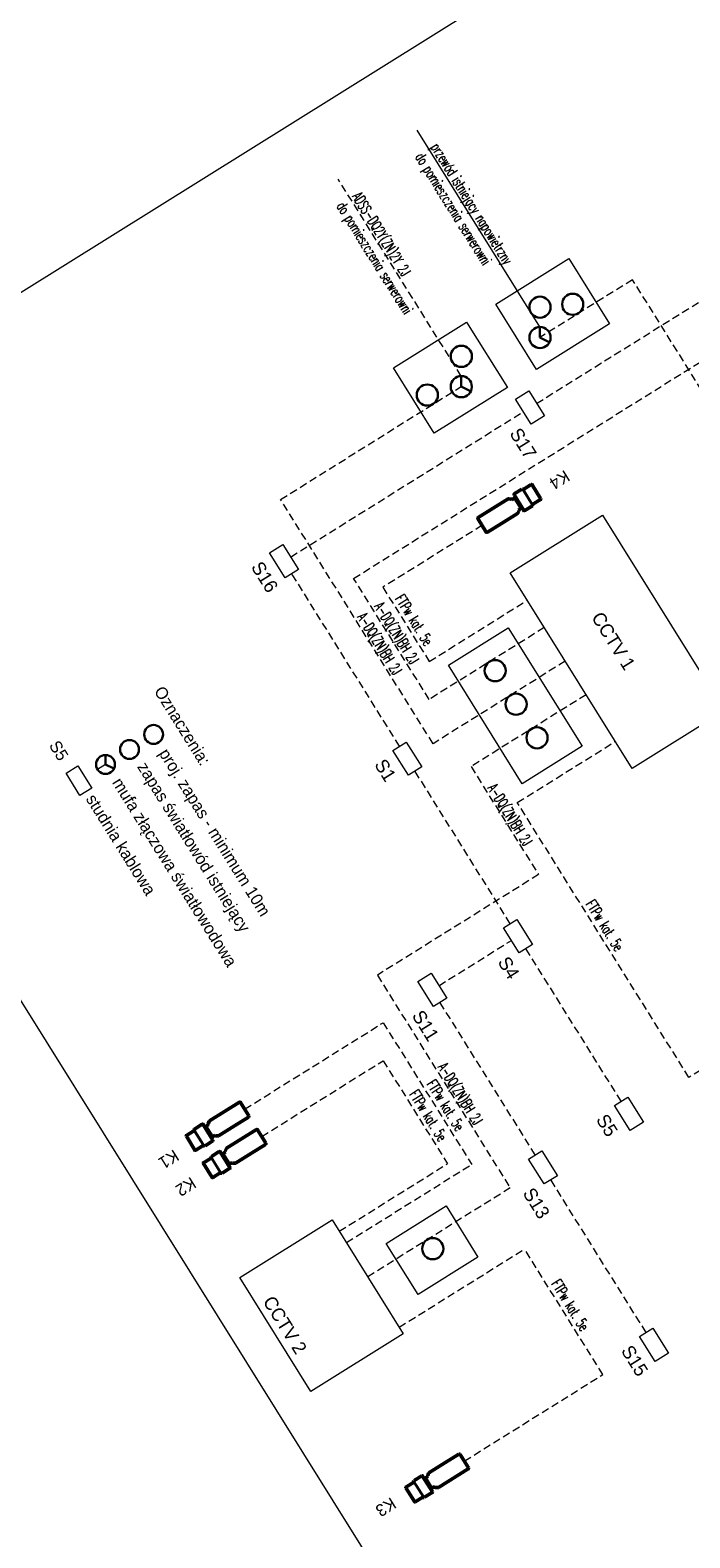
# Model space of a CAD drawing. Header units: metres. Extents: x 0 to 8443948, y 0 to 5887002.
# Tile 244 of 256: x 8443672 to 8443741, y 5886763 to 5886921. Entities that reach past the tile are written whole.
import ezdxf
from ezdxf.enums import TextEntityAlignment as Align

# ---------------------------------------------------------------- set-up
doc = ezdxf.new("R2010")
doc.units = ezdxf.units.M
doc.header["$MEASUREMENT"] = 0
doc.linetypes.add('DASHED', pattern=[19.05, 12.7, -6.35])
doc.layers.get('0').update_dxf_attribs({"color": 250, "linetype": 'CONTINUOUS', "lineweight": 5})
doc.layers.add('światłowód', color=7, linetype='DASHED', lineweight=30)
doc.styles.add('romans', font='romans.shx')
doc.styles.add('SIMPLEX', font='simplex.shx')
doc.styles.get("Standard").update_dxf_attribs({"font": 'Working1250', "width": 0.75})

# ---------------------------------------------------------------- blocks, each defined once
blk = doc.blocks.new('kamera Bullet')
at = {"lineweight": 50}
for p, q in [((-14.5, 88.5), (-14.5, 102.9)), ((12.9, 103.8), (-13.6, 103.8)), ((13.9, 88.5), (13.9, 102.9)), ((-16.3, 71.5), (-16.3, 86.2)), ((-15.3, 88), (-16.2, 86.8)), ((14.7, 88), (15.5, 86.8)), ((15.7, 71.5), (15.7, 86.2)), ((14.7, 70.5), (-15.4, 70.5)), ((-14.3, 28.2), (-14.3, 59.1)), ((-11.9, 62.8), (-14, 59.9)), ((-10.7, 63.4), (-9.9, 68.5)), ((9.3, 68.5), (-9.9, 68.5)), ((-9, 68.5), (-9, 69.8)), ((8.3, 68.5), (8.3, 69.8)), ((9.3, 68.5), (8.3, 68.5)), ((10, 63.4), (9.3, 68.5)), ((11.3, 62.8), (13.8, 59.2)), ((14.1, 58.5), (14.1, 1.3)), ((-14.3, 28.2), (-14.3, 1.5)), ((12.8, 0), (-12.8, 0))]:
    blk.add_line(p, q, dxfattribs=at)
for p, q in [((13.9, 102.9), (-14.5, 102.9)), ((-16.3, 86.5), (15.7, 86.5)), ((-16.3, 86.5), (-15, 86.5)), ((-14.5, 88.5), (13.9, 88.5)), ((15.7, 86.5), (14.4, 86.5)), ((9.3, 70.5), (-9.9, 70.5)), ((-9.9, 68.5), (-9, 68.5))]:
    blk.add_line(p, q)
for centre, radius, start, end in [((-13.6, 102.9), 0.96, 90, 180), ((12.9, 102.9), 0.96, 0, 90), ((-14.5, 87.5), 0.96, 90, 146.3099), ((13.9, 87.5), 0.96, 33.6901, 90), ((-15.4, 71.5), 0.96, 180, 270), ((-12.8, 59.1), 1.47, 144.4623, 179.9896), ((-10.9, 62.1), 1.28, 90, 144.4623), ((-9.8, 69.8), 0.83, 356.6379, 60.8288), ((9.1, 69.7), 0.83, 99.1299, 176.9355), ((10.2, 62.1), 1.28, 35.5377, 90), ((12.8, 58.5), 1.28, 0, 35.5377), ((14.7, 71.5), 0.96, 270, 0), ((-12.8, 1.5), 1.47, 180, 270), ((12.8, 1.3), 1.28, 270, 0)]:
    blk.add_arc(centre, radius, start, end, dxfattribs=at)
for centre, radius, start, end in [((-15.4, 86.2), 0.96, 146.3099, 180), ((14.7, 86.2), 0.96, 0, 33.6901), ((14.7, 86.2), 0.96, 0, 33.6901), ((9.1, 69.7), 0.83, 80.8701, 80.8745), ((12.7, 3), 1.49, 18.776, 19.0528), ((12.7, 2.8), 1.57, 25.5633, 25.866), ((12.7, 3), 1.49, 340.6057, 341.0203)]:
    blk.add_arc(centre, radius, start, end)
blk = doc.blocks.new('VBBBDFG')
at = {"color": 30, "linetype": 'DASHED'}
for p, q in [((-4294.1, 619.4), (-4294.1, 1096.3)), ((-4294.1, 137.1), (-4294.1, 593.2)), ((-3931.3, 124), (-4269.7, 124)), ((-3583.2, 124), (-3882.4, 124)), ((-3558.7, -31.3), (-3558.7, 110.9)), ((-3235.1, 124), (-3534.3, 124)), ((-3235.1, -44.4), (-3534.3, -44.4)), ((-2887, -44.4), (-3186.2, -44.4))]:
    blk.add_line(p, q, dxfattribs=at)
at = {"linetype": 'DASHED'}
for p, q in [((-3747.9, 240.6), (-3747.9, 432.7)), ((-3209.1, 435.2), (-3209.1, 240.6)), ((-3209.1, 240.6), (-3747.9, 240.6)), ((-3555.6, -414.2), (-3555.6, -142.5)), ((-3555.6, -142.5), (-3277.7, -142.5)), ((-3277.7, -388.2), (-3277.7, -142.5)), ((-3111.8, -388.2), (-3111.8, -142.5)), ((-2865.6, -142.5), (-3111.8, -142.5)), ((-2865.6, -414.2), (-2865.6, -142.5)), ((-3502, -176), (-3300, -176)), ((-3502, -414.2), (-3502, -176)), ((-3300, -388.2), (-3300, -176))]:
    blk.add_line(p, q, dxfattribs=at)
blk.add_line((-4164.5, -306.8), (-4164.5, -322.6))
blk.add_lwpolyline([(-4905.5, -634.6), (-4905.5, 1591.7), (850.9, 1591.7), (850.9, -634.6), (-4905.5, -634.6)])
for points in [[(-3971.2, 432.7), (-3971.2, 207.1), (-4208.4, 207.1), (-4208.4, 1139.8)], [(-3519.6, 863.8), (-4384.1, 863.8), (-4384.3, 682.2)], [(-4399.1, 537.1), (-4785.1, 537.1)], [(-3905.3, 432.7), (-3905.3, 173.6), (-4384.1, 173.6), (-4384.3, 527.9)], [(-4170.1, 435.2), (-4170.1, 240.6), (-4024.6, 240.6), (-4024.6, 432.7)], [(-3839.5, 432.7), (-3839.5, 207.1), (-3627.7, 207.1), (-3627.7, -108.9), (-3210.6, -108.9), (-3210.6, -388.2)]]:
    blk.add_lwpolyline(points, dxfattribs=at)
for points in [[(-4470.3, 792.6), (-4342.2, 792.6), (-4342.2, 649.2), (-4470.3, 649.2)], [(-3694.9, 613.8), (-3694.9, 432.7), (-4078.2, 432.7), (-4078.2, 613.8)], [(-4470.3, 592.1), (-4342.2, 592.1), (-4342.2, 448.8), (-4470.3, 448.8)], [(-4002.3, 381.7), (-3770.2, 381.7), (-3770.2, 264.3), (-4002.3, 264.3)], [(-3241.7, -215.3), (-3141.3, -215.3), (-3141.3, -332.8), (-3241.7, -332.8)], [(-3098.9, -388.2), (-3098.9, -569.4), (-3322.4, -569.4), (-3322.4, -388.2)]]:
    blk.add_lwpolyline(points, close=True)
at = {"linetype": 'Continuous'}
blk.add_lwpolyline([(-4399.1, 691.5), (-4785.1, 691.5)], dxfattribs=at)
at = {"color": 30}
for points in [[(-4318.6, 619.4), (-4269.7, 619.4), (-4269.7, 593.2), (-4318.6, 593.2)], [(-4318.6, 137.1), (-4269.7, 137.1), (-4269.7, 110.9), (-4318.6, 110.9)], [(-3931.3, 137.1), (-3882.4, 137.1), (-3882.4, 110.9), (-3931.3, 110.9)], [(-3583.2, 137.1), (-3534.3, 137.1), (-3534.3, 110.9), (-3583.2, 110.9)], [(-3235.1, 137.1), (-3186.2, 137.1), (-3186.2, 110.9), (-3235.1, 110.9)], [(-3583.2, -31.3), (-3534.3, -31.3), (-3534.3, -57.4), (-3583.2, -57.4)], [(-3235.1, -31.3), (-3186.2, -31.3), (-3186.2, -57.4), (-3235.1, -57.4)], [(-2887, -31.3), (-2838.1, -31.3), (-2838.1, -57.4), (-2887, -57.4)], [(-4186.9, -346.9), (-4143.2, -346.9), (-4143.2, -370.3), (-4186.9, -370.3)]]:
    blk.add_lwpolyline(points, close=True, dxfattribs=at)
at = {"layer": 'światłowód', "linetype": 'Continuous', "lineweight": 30, "ltscale": 2}
for p, q in [((-4384.3, 682.2), (-4399.1, 691.5)), ((-4384.3, 682.2), (-4369.5, 691.3)), ((-4384.3, 527.9), (-4399.1, 537.1)), ((-4384.3, 527.9), (-4369.5, 536.9)), ((-4164.7, -306.8), (-4177.8, -298.6)), ((-4164.7, -306.8), (-4151.4, -298.7))]:
    blk.add_line(p, q, dxfattribs=at)
for centre, radius in [((-4402.2, 757.7), 17.6), ((-4426.9, 709), 17.6), ((-4384.1, 682.2), 17.6), ((-4426.9, 554.7), 17.6), ((-4384.1, 527.9), 17.6), ((-4402.2, 472.6), 17.6), ((-3953.6, 325.5), 17.6), ((-3887.8, 325.5), 17.6), ((-3822, 325.5), 17.6), ((-4164.5, -212.5), 15.7), ((-4164.5, -259.7), 15.7), ((-3193.1, -271.6), 17.6), ((-4164.5, -306.8), 15.7), ((-4164.5, -306.8), 15.7)]:
    blk.add_circle(centre, radius, dxfattribs=at)
at = {"yscale": 1.021774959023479, "zscale": 1.021774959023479}
for p, xscale, rotation in [((-4170.1, 435.2), -1.021774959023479, 359.9999999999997), ((-3555.6, -414.2), 1.021774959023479, 180.0000000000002), ((-3502, -414.2), 1.021774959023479, 180.0000000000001), ((-2865.6, -414.2), -1.021774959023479, 180)]:
    blk.add_blockref('kamera Bullet', p, dxfattribs=dict(at, xscale=xscale, rotation=rotation))
at = {"linetype": 'Continuous'}
for s, height, p in [('S17', 22.35, (-4276.1, 554.1)), ('CCTV 1', 22.35, (-3944.5, 507.6)), ('S16', 22.35, (-4315.4, 71.8)), ('S1', 22.35, (-3928.1, 71.8)), ('S4', 22.35, (-3540.7, 71.8)), ('S5', 22.35, (-3231.9, 71.8)), ('S11', 22.35, (-3540.7, -96.5)), ('S13', 22.35, (-3192.6, -96.5)), ('S15', 22.35, (-2883.8, -96.5)), ('Oznaczenia:', 20, (-4225.7, -174.3)), ('proj. zapas - minimum 10m', 20, (-4133.7, -222.3)), ('zapas światłowód istniejący', 20, (-4133.7, -264.7)), ('mufa złączowa światłowodowa', 20, (-4133.7, -314)), ('S5', 20, (-4241.6, -370.4)), ('studnia kablowa', 20, (-4133.7, -365.6)), ('CCTV 2', 22.35, (-3268.8, -558.5))]:
    blk.add_text(s, height=height, dxfattribs=at).set_placement(p)
for s, p in [('K4', (-4176.1, 600.9)), ('K1', (-3561.6, -549)), ('K2', (-3508, -549)), ('K3', (-2879.8, -549))]:
    blk.add_text(s, height=20.11, rotation=270, dxfattribs=at).set_placement(p)
at = {"layer": 'światłowód', "linetype": 'Continuous', "lineweight": 30, "ltscale": 2, "style": 'SIMPLEX', "width": 0.6}
for s, p in [('przewód istniejący napowietrzny', (-4749, 695.2)), ('do pomieszczenia serwerowni', (-4749, 664.5)), ('ADSS-DQ2Y(ZN)2Y 2J', (-4749, 540.8)), ('do pomieszczenia serwerowni', (-4749, 510.2)), ('FTPw kat. 5e', (-4143.5, 247.1)), ('FTPw kat. 5e', (-3544.6, 247.1)), ('A-DQ(ZN)BH 2J', (-4151.1, 210.8)), ('A-DQ(ZN)BH 2J', (-3794.9, 210.8)), ('A-DQ(ZN)BH 2J', (-4151.1, 177.3)), ('A-DQ(ZN)BH 2J', (-3445.2, -105.2)), ('FTPw kat. 5e', (-3431.1, -136)), ('FTPw kat. 5e', (-3039.2, -136)), ('FTPw kat. 5e', (-3431.8, -169.5))]:
    blk.add_text(s, height=17.879, dxfattribs=at).set_placement(p)
at = {"layer": 'światłowód', "linetype": 'Continuous', "lineweight": 30, "ltscale": 2, "style": 'romans'}
for tag, height, p in [('10', 13.4, (-4191.3, 965.3)), ('Z', 13.4, (-3196.3, 943.8)), ('S20', 13.4, (-4160.8, 916.8)), ('Z', 13.4, (-3196.3, 889.8)), ('10', 13.4, (-3575.6, 875.1)), ('SŁUP19', 13.4, (-3342.8, 837.2)), ('S21', 13.4, (-3575.6, 837.2)), ('10', 13.4, (-4427.4, 702.7)), ('S17', 13.4, (-4440.4, 655.6)), ('10', 13.4, (-4427.4, 548.4)), ('S17', 13.4, (-4440.4, 455.2)), ('10', 13.4, (-3954.1, 319.2)), ('10', 13.4, (-3888.3, 319.2)), ('10', 13.4, (-3822.5, 319.2)), ('S1', 13.4, (-3988, 270.7)), ('10', 12, (-4164.9, -218.2)), ('Z', 12, (-4164.9, -265.3)), ('10', 13.4, (-3193.6, -277.9)), ('S13', 13.4, (-3163.1, -326.4))]:
    blk.add_attdef(tag, text='', height=height, dxfattribs=at).set_placement(p, align=Align.CENTER)
for p in [(-4395.9, 757.1), (-4395.9, 472.1)]:
    blk.add_attdef('10', text='', height=13.4, rotation=90, dxfattribs=at).set_placement(p, align=Align.CENTER)
blk = doc.blocks.new('122233221')
blk.add_blockref('VBBBDFG', (0, 0))

msp = doc.modelspace()

# ---------------------------------------------------------------- block references
at = {"xscale": 0.06288304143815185, "yscale": 0.06288304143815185, "zscale": 0.06288304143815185, "rotation": 301.977755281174}
msp.add_blockref('122233221', (8443834.8, 5886632.117), dxfattribs=at)

doc.saveas('drawing.dxf')
